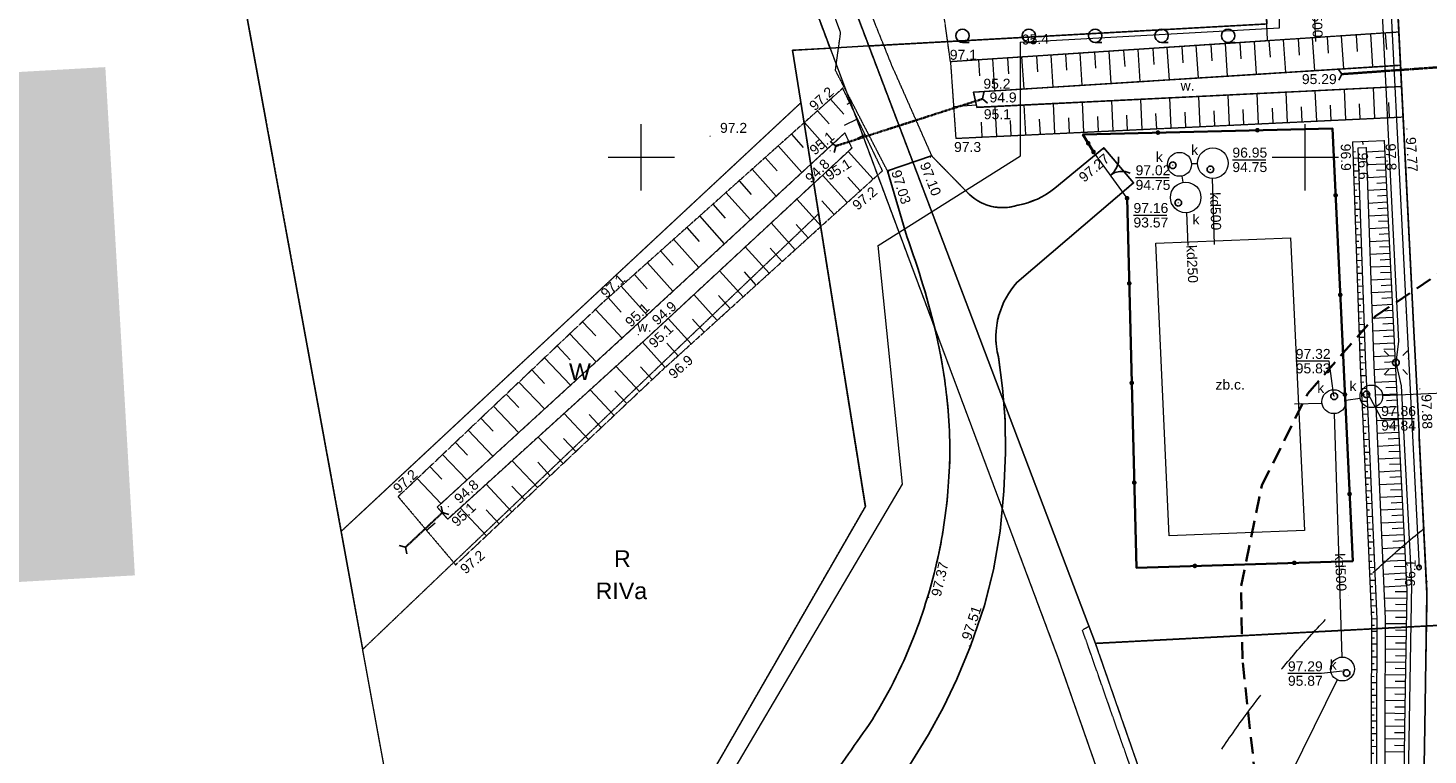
# Model space of a CAD drawing. Extents: x 7422214 to 7520672, y 5676479 to 5816239.
# Tile 7 of 42: x 7463757 to 7474299, y 5781349 to 5786820. Entities that reach past the tile are written whole.
import ezdxf
from ezdxf.enums import TextEntityAlignment as Align

# ---------------------------------------------------------------- set-up
doc = ezdxf.new("R2010")
doc.units = 0
for name, pattern in [('BORDER', [1.75, 0.5, -0.25, 0.5, -0.25, 0, -0.25]), ('HIDDEN', [0.375, 0.25, -0.125]), ('PRZER1-1', [1, 0.5, -0.5]), ('PRZER2-1', [1.5, 1, -0.5]), ('PRZER2_5-1', [1.75, 1.25, -0.5]), ('PRZER3-1', [2, 1.5, -0.5])]:
    doc.linetypes.add(name, pattern=pattern)
doc.layers.get('0').update_dxf_attribs({"linetype": 'CONTINUOUS'})
doc.layers.add('!!mapa dcp', color=254, linetype='CONTINUOUS', lineweight=25)
doc.layers.add('- AGP-1_WYMIARY', color=230, linetype='CONTINUOUS', lineweight=9)
doc.layers.add('a_zieleń', color=7, linetype='CONTINUOUS', true_color=0xb7d7ad)
doc.styles.add('Arial', font='arial.ttf')

# ---------------------------------------------------------------- blocks, each defined once
blk = doc.blocks.new('GSPWPS1')
blk.add_hatch(color=0).paths.add_polyline_path([(-0.045, 0), (-0.043467, -0.011647), (-0.038971, -0.0225), (-0.03182, -0.03182), (-0.0225, -0.038971), (-0.011647, -0.043467), (0, -0.045), (0.011647, -0.043467), (0.0225, -0.038971), (0.03182, -0.03182), (0.038971, -0.0225), (0.043467, -0.011647), (0.045, 0), (0.043467, 0.011647), (0.038971, 0.0225), (0.03182, 0.03182), (0.0225, 0.038971), (0.011647, 0.043467), (0, 0.045), (-0.011647, 0.043467), (-0.0225, 0.038971), (-0.03182, 0.03182), (-0.038971, 0.0225), (-0.043467, 0.011647)])
blk = doc.blocks.new('GSPWPN1')
blk.add_hatch(color=0).paths.add_polyline_path([(-0.045, 0), (-0.043467, -0.011647), (-0.038971, -0.0225), (-0.03182, -0.03182), (-0.0225, -0.038971), (-0.011647, -0.043467), (0, -0.045), (0.011647, -0.043467), (0.0225, -0.038971), (0.03182, -0.03182), (0.038971, -0.0225), (0.043467, -0.011647), (0.045, 0), (0.043467, 0.011647), (0.038971, 0.0225), (0.03182, 0.03182), (0.0225, 0.038971), (0.011647, 0.043467), (0, 0.045), (-0.011647, 0.043467), (-0.0225, 0.038971), (-0.03182, 0.03182), (-0.038971, 0.0225), (-0.043467, 0.011647)])
blk = doc.blocks.new('GUPKSH1')
blk.add_hatch(color=0).paths.add_polyline_path([(-0.045, 0), (-0.043467, -0.011647), (-0.038971, -0.0225), (-0.03182, -0.03182), (-0.0225, -0.038971), (-0.011647, -0.043467), (0, -0.045), (0.011647, -0.043467), (0.0225, -0.038971), (0.03182, -0.03182), (0.038971, -0.0225), (0.043467, -0.011647), (0.045, 0), (0.043467, 0.011647), (0.038971, 0.0225), (0.03182, 0.03182), (0.0225, 0.038971), (0.011647, 0.043467), (0, 0.045), (-0.011647, 0.043467), (-0.0225, 0.038971), (-0.03182, 0.03182), (-0.038971, 0.0225), (-0.043467, 0.011647)])
blk = doc.blocks.new('GUPESH1')
blk.add_hatch(color=0).paths.add_polyline_path([(-0.045, 0), (-0.043467, -0.011647), (-0.038971, -0.0225), (-0.03182, -0.03182), (-0.0225, -0.038971), (-0.011647, -0.043467), (0, -0.045), (0.011647, -0.043467), (0.0225, -0.038971), (0.03182, -0.03182), (0.038971, -0.0225), (0.043467, -0.011647), (0.045, 0), (0.043467, 0.011647), (0.038971, 0.0225), (0.03182, 0.03182), (0.0225, 0.038971), (0.011647, 0.043467), (0, 0.045), (-0.011647, 0.043467), (-0.0225, 0.038971), (-0.03182, 0.03182), (-0.038971, 0.0225), (-0.043467, 0.011647)])
blk = doc.blocks.new('GUPKWZ1_1')
at = {"color": 0}
blk.add_lwpolyline([(0, 0.25), (0.064705, 0.241481), (0.125, 0.216506), (0.176777, 0.176777), (0.216506, 0.125), (0.241481, 0.064705), (0.25, 0), (0.241481, -0.064705), (0.216506, -0.125), (0.176777, -0.176777), (0.125, -0.216506), (0.064705, -0.241481), (0, -0.25), (-0.064705, -0.241481), (-0.125, -0.216506), (-0.176777, -0.176777), (-0.216506, -0.125), (-0.241481, -0.064705), (-0.25, 0), (-0.241481, 0.064705), (-0.216506, 0.125), (-0.176777, 0.176777), (-0.125, 0.216506), (-0.064705, 0.241481)], close=True, dxfattribs=at)
blk = doc.blocks.new('GUPISL1_9')
at = {"color": 0}
for points in [[(-0.883883, 0.883883), (-0.53033, 0.53033)], [(0.883883, 0.883883), (0.53033, 0.53033)], [(-0.883883, -0.883883), (-0.53033, -0.53033)], [(0.883883, -0.883883), (0.53033, -0.53033)]]:
    blk.add_lwpolyline(points, dxfattribs=at)
blk.add_lwpolyline([(0, 0.25), (0.085505, 0.234922), (0.160697, 0.19151), (0.216507, 0.125), (0.241482, 0.064705), (0.25, 0), (0.241482, -0.064705), (0.216507, -0.125), (0.170042, -0.183262), (0.10847, -0.225242), (0.03726, -0.247207), (-0.03726, -0.247207), (-0.10847, -0.225242), (-0.170042, -0.183262), (-0.216507, -0.125), (-0.243732, -0.05563), (-0.2493, 0.018682), (-0.232718, 0.091335), (-0.195458, 0.155872), (-0.14083, 0.20656), (-0.07369, 0.238893)], close=True, dxfattribs=at)
blk = doc.blocks.new('PUNKT')
at = {"color": 0, "lineweight": 15}
blk.add_lwpolyline([(0.0025, 0.000884), (0.0025, -0.000884), (0.000884, -0.0025), (-0.000884, -0.0025), (-0.0025, -0.000884), (-0.0025, 0.000884), (-0.000884, 0.0025), (0.000884, 0.0025)], close=True, dxfattribs=at)
blk = doc.blocks.new('GSLKBA1')
at = {"color": 0}
blk.add_lwpolyline([(0, 0.175), (0.045293, 0.169037), (0.0875, 0.151554), (0.123744, 0.123744), (0.151554, 0.0875), (0.169037, 0.045293), (0.175, 0), (0.169037, -0.045293), (0.151554, -0.0875), (0.123744, -0.123744), (0.0875, -0.151554), (0.045293, -0.169037), (0, -0.175), (-0.045293, -0.169037), (-0.0875, -0.151554), (-0.123744, -0.123744), (-0.151554, -0.0875), (-0.169037, -0.045293), (-0.175, 0), (-0.169037, 0.045293), (-0.151554, 0.0875), (-0.123744, 0.123744), (-0.0875, 0.151554), (-0.045293, 0.169037)], close=True, dxfattribs=at)
blk = doc.blocks.new('GSLKBR1')
at = {"color": 0}
for points in [[(1.299038, 0.75), (1.06066, 0.43934), (0.75, 0.200962), (0.388229, 0.051111), (0, 0)], [(0, 0), (0.388229, -0.051111), (0.75, -0.200962), (1.06066, -0.43934), (1.299038, -0.75)]]:
    blk.add_lwpolyline(points, dxfattribs=at)
blk = doc.blocks.new('KOLO')
blk.add_hatch(color=0).paths.add_polyline_path([(-0.175, 0), (-0.169037, -0.045293), (-0.151554, -0.0875), (-0.123744, -0.123744), (-0.0875, -0.151554), (-0.045293, -0.169037), (0, -0.175), (0.045293, -0.169037), (0.0875, -0.151554), (0.123744, -0.123744), (0.151554, -0.0875), (0.169037, -0.045293), (0.175, 0), (0.169037, 0.045293), (0.151554, 0.0875), (0.123744, 0.123744), (0.0875, 0.151554), (0.045293, 0.169037), (0, 0.175), (-0.045293, 0.169037), (-0.0875, 0.151554), (-0.123744, 0.123744), (-0.151554, 0.0875), (-0.169037, 0.045293)])
blk = doc.blocks.new('GSLKOG1')
blk.add_hatch(color=0).paths.add_polyline_path([(-0.175, 0), (-0.169037, -0.045293), (-0.151554, -0.0875), (-0.123744, -0.123744), (-0.0875, -0.151554), (-0.045293, -0.169037), (0, -0.175), (0.045293, -0.169037), (0.0875, -0.151554), (0.123744, -0.123744), (0.151554, -0.0875), (0.169037, -0.045293), (0.175, 0), (0.169037, 0.045293), (0.151554, 0.0875), (0.123744, 0.123744), (0.0875, 0.151554), (0.045293, 0.169037), (0, 0.175), (-0.045293, 0.169037), (-0.0875, 0.151554), (-0.123744, 0.123744), (-0.151554, 0.0875), (-0.169037, 0.045293)])
blk = doc.blocks.new('GSLIPS1')
at = {"color": 0}
blk.add_lwpolyline([(-0.263554, -0.424899), (0, 0), (-0.263389, 0.425001)], dxfattribs=at)
blk = doc.blocks.new('GSLIPS2')
at = {"color": 0}
blk.add_lwpolyline([(0.263554, 0.424899), (0, 0), (0.263389, -0.425001)], dxfattribs=at)
blk = doc.blocks.new('GSSLZK1')
at = {"color": 0}
blk.add_lwpolyline([(0, 0.5), (0.154508, 0.475528), (0.293893, 0.404508), (0.404508, 0.293893), (0.475528, 0.154508), (0.5, 0), (0.475528, -0.154508), (0.404508, -0.293893), (0.293893, -0.404508), (0.154508, -0.475528), (0, -0.5), (-0.154508, -0.475528), (-0.293893, -0.404508), (-0.404508, -0.293893), (-0.475528, -0.154508), (-0.5, 0), (-0.475528, 0.154508), (-0.404508, 0.293893), (-0.293893, 0.404508), (-0.154508, 0.475528)], close=True, dxfattribs=at)
blk.add_lwpolyline([(0, -0.5), (0.5, -0.5)], dxfattribs=at)
blk = doc.blocks.new('mapa dcp')
at = {"layer": '!!mapa dcp', "color": 252, "linetype": 'PRZER3-1', "lineweight": 18}
for points in [[(-8970, 14020), (-8588, 11934), (-7324, 5033), (-3862, 8259), (-3925, 8654), (-3643, 8670), (-5033, 12386), (-5644, 14020)], [(-5644, 14020), (-5033, 12386), (-3643, 8670), (-3585, 8516), (-3322, 7811), (-1925, 4077), (-909, 1172), (411, -2620), (789, -3888), (2230, -8794)], [(2541, -8794), (2241, -7772), (1072, -3790), (721, -2601), (38, -639), (-645, 1324), (-1643, 4190), (-3351, 8686), (-4700, 12240), (-5376, 14020)], [(376, 14020), (403, 13491), (454, 12484), (489, 11795), (491, 11753), (495, 11655), (545, 10698), (601, 9596), (646, 8684), (701, 7588), (753, 6543), (787, 5884), (792, 5785), (794, 5736), (852, 4563), (835, 3563), (821, 2694)], [(1974, 14020), (2046, 12578), (2237, 8729), (2272, 8030), (2452, 4405), (-1643, 4190), (-3351, 8686), (-354, 8852), (-519, 12449), (-591, 14020)], [(-3163, 8504), (-3309, 8868), (-4808, 12998)], [(-3602, 8503), (-3563, 8786), (-5072, 12899)], [(-3210, 7745), (-3602, 8503)], [(-3163, 8504), (-2878, 7859)], [(-1692, 4318), (-1742, 4290)], [(-1002, 2182), (-1742, 4290)]]:
    blk.add_lwpolyline(points, dxfattribs=at)
at = {"layer": '!!mapa dcp', "color": 252, "linetype": 'Continuous', "lineweight": 18}
for points in [[(-5644, 14020), (-3643, 8670), (-3925, 8654), (-3377, 5220), (-6398, -23), (-8970, 14020)], [(-6391, -203), (-6291, 62), (-5791, 330), (-4448, 3100), (-3097, 5387), (-3280, 7184), (-2208, 7859), (-2208, 8715), (-259, 8823), (-283, 11087), (-436, 14020)], [(-5644, 14020), (-3643, 8670), (-3351, 8686), (-5376, 14020)], [(-5376, 14020), (-3351, 8686), (-354, 8852), (-591, 14020)], [(-591, 14020), (-354, 8852), (-3351, 8686), (-1643, 4190), (2452, 4405), (1974, 14020)], [(258, 14020), (265, 13892), (361, 11977), (448, 10210), (425, 10092), (465, 9930), (637, 6462), (618, 6303), (657, 6127), (736, 4637), (694, 2133), (578, 1624), (243, 1215), (-111, 899), (-610, 275), (-1034, 5), (-1570, -119)], [(440, 11753), (792, 4762)], [(15, 8720), (1, 9062)], [(100, 8754), (108, 8631)], [(225, 8514), (209, 8761)], [(319, 8768), (327, 8645)], [(444, 8528), (428, 8776)], [(537, 8783), (546, 8659)], [(2541, -8794), (2241, -7772), (1072, -3790), (721, -2601), (38, -639), (-645, 1324), (-1643, 4190), (-3351, 8686), (-3643, 8670), (-1925, 4077), (-909, 1172), (411, -2620), (789, -3888), (2230, -8794)], [(-1525, 8404), (-1541, 8646)], [(-1432, 8653), (-1424, 8532)], [(-1307, 8418), (-1323, 8660)], [(-1213, 8667), (-1205, 8546)], [(-1088, 8432), (-1104, 8675)], [(-994, 8682), (-986, 8560)], [(-869, 8445), (-885, 8689)], [(-775, 8696), (-767, 8574)], [(-650, 8459), (-666, 8704)], [(-557, 8711), (-549, 8588)], [(-431, 8473), (-447, 8718)], [(-338, 8725), (-330, 8602)], [(-212, 8486), (-228, 8732)], [(-119, 8740), (-111, 8616)], [(7, 8500), (-10, 8747)], [(-2526, 8581), (-2518, 8462)], [(-2401, 8349), (-2417, 8588)], [(-2307, 8595), (-2299, 8476)], [(-2182, 8363), (-2198, 8603)], [(-2088, 8610), (-2080, 8490)], [(-1963, 8377), (-1979, 8617)], [(-1870, 8624), (-1862, 8504)], [(-1744, 8390), (-1760, 8631)], [(-1651, 8639), (-1643, 8518)], [(-197, 8111), (-208, 8338)], [(22, 8121), (11, 8348)], [(241, 8132), (230, 8359)], [(460, 8142), (449, 8370)], [(-3538, 8173), (-3639, 8286)], [(-3494, 8257), (-3517, 8246)], [(-2713, 8230), (-2541, 8242)], [(-2388, 8006), (-2399, 8231)], [(-2169, 8016), (-2180, 8242)], [(-1950, 8027), (-1961, 8252)], [(-1731, 8037), (-1742, 8263)], [(-1512, 8048), (-1522, 8274)], [(-1293, 8058), (-1303, 8284)], [(-1074, 8069), (-1084, 8295)], [(-855, 8079), (-865, 8306)], [(-636, 8090), (-646, 8316)], [(-416, 8100), (-427, 8327)], [(-88, 8116), (-93, 8229)], [(131, 8126), (126, 8240)], [(350, 8137), (345, 8251)], [(569, 8147), (564, 8261)], [(-3737, 8198), (-3650, 8100)], [(-3535, 8091), (-3436, 8138)], [(-2278, 8011), (-2284, 8124)], [(-2059, 8022), (-2065, 8134)], [(-1840, 8032), (-1846, 8145)], [(-1621, 8042), (-1627, 8155)], [(-1402, 8053), (-1408, 8166)], [(-1183, 8063), (-1189, 8177)], [(-964, 8074), (-969, 8187)], [(-745, 8084), (-750, 8198)], [(-526, 8095), (-531, 8208)], [(-307, 8105), (-312, 8219)], [(-3532, 8031), (-5150, 6541), (-6600, 5216), (-6522, 5125), (-5040, 6470), (-3479, 7917)], [(-3934, 8022), (-3846, 7923)], [(-3660, 7913), (-3836, 8110)], [(-3379, 8019), (-3439, 7990)], [(-2497, 8001), (-2503, 8113)], [(-3854, 7734), (-4033, 7934)], [(367, 7967), (368, 7944)], [(-4131, 7847), (-4041, 7746)], [(-3318, 7684), (-3506, 7892)], [(-1406, 7540), (-1659, 7888)], [(295, 7890), (315, 7891)], [(297, 7842), (337, 7843)], [(395, 7890), (534, 7897)], [(536, 7848), (466, 7845)], [(-4049, 7555), (-4230, 7759)], [(-3514, 7507), (-3700, 7713)], [(-3416, 7595), (-3509, 7699)], [(-994, 7706), (-986, 7660)], [(-875, 7800), (-921, 7799)], [(299, 7794), (319, 7795)], [(300, 7746), (340, 7747)], [(302, 7698), (322, 7698)], [(398, 7793), (539, 7800)], [(402, 7697), (543, 7704)], [(541, 7752), (471, 7749)], [(-4328, 7671), (-4237, 7568)], [(-748, 7193), (-764, 7690)], [(304, 7649), (343, 7651)], [(305, 7601), (325, 7602)], [(405, 7601), (548, 7608)], [(546, 7656), (475, 7652)], [(-4525, 7495), (-4433, 7391)], [(-4243, 7377), (-4427, 7583)], [(-3709, 7330), (-3893, 7533)], [(-3611, 7418), (-3704, 7521)], [(307, 7553), (347, 7555)], [(309, 7505), (329, 7506)], [(408, 7504), (553, 7512)], [(551, 7560), (479, 7556)], [(-4437, 7198), (-4624, 7407)], [(-960, 7432), (-948, 7184)], [(310, 7457), (350, 7458)], [(312, 7409), (332, 7409)], [(412, 7408), (558, 7415)], [(555, 7464), (483, 7460)], [(-4722, 7319), (-4628, 7214)], [(-3905, 7152), (-4087, 7354)], [(-3807, 7241), (-3899, 7342)], [(314, 7361), (353, 7362)], [(315, 7312), (335, 7313)], [(415, 7312), (563, 7319)], [(560, 7367), (487, 7364)], [(-4631, 7019), (-4821, 7231)], [(-4101, 6975), (-4281, 7174)], [(317, 7264), (357, 7266)], [(319, 7216), (339, 7217)], [(320, 7168), (360, 7169)], [(418, 7215), (568, 7223)], [(565, 7271), (491, 7267)], [(570, 7175), (495, 7171)], [(-4919, 7143), (-4824, 7036)], [(-4003, 7064), (-4093, 7164)], [(322, 7120), (342, 7121)], [(324, 7072), (363, 7073)], [(422, 7119), (572, 7127)], [(575, 7079), (499, 7075)], [(-5116, 6967), (-5019, 6859)], [(-4826, 6840), (-5018, 7055)], [(-4297, 6798), (-4474, 6994)], [(-4199, 6887), (-4288, 6985)], [(325, 7024), (345, 7024)], [(327, 6975), (367, 6977)], [(425, 7023), (577, 7030)], [(580, 6982), (503, 6979)], [(-5020, 6661), (-5215, 6879)], [(329, 6927), (348, 6928)], [(330, 6879), (370, 6880)], [(429, 6927), (582, 6934)], [(584, 6886), (507, 6882)], [(-5313, 6792), (-5215, 6682)], [(-4492, 6621), (-4668, 6815)], [(-4395, 6710), (-4483, 6807)], [(332, 6831), (352, 6832)], [(334, 6783), (373, 6784)], [(432, 6830), (587, 6838)], [(589, 6790), (511, 6786)], [(-5208, 6488), (-5410, 6702)], [(335, 6735), (355, 6735)], [(337, 6686), (377, 6688)], [(435, 6734), (592, 6742)], [(439, 6638), (596, 6646)], [(594, 6694), (515, 6690)], [(-5506, 6611), (-5406, 6505)], [(-4688, 6444), (-4862, 6635)], [(-4590, 6532), (-4678, 6629)], [(339, 6638), (358, 6639)], [(340, 6590), (380, 6592)], [(342, 6542), (362, 6543)], [(442, 6541), (601, 6549)], [(599, 6597), (520, 6593)], [(-5403, 6310), (-5602, 6520)], [(-4884, 6267), (-5055, 6456)], [(-4786, 6355), (-4872, 6450)], [(344, 6494), (383, 6495)], [(345, 6446), (365, 6446)], [(445, 6445), (606, 6453)], [(604, 6501), (524, 6497)], [(-5598, 6132), (-5794, 6339)], [(-5698, 6430), (-5599, 6325)], [(347, 6398), (387, 6399)], [(348, 6349), (368, 6350)], [(449, 6349), (611, 6357)], [(608, 6405), (528, 6401)], [(-5889, 6248), (-5792, 6145)], [(-5077, 6086), (-5255, 6275)], [(-4981, 6177), (-5069, 6270)], [(350, 6301), (390, 6303)], [(352, 6253), (372, 6254)], [(452, 6252), (616, 6261)], [(613, 6309), (532, 6305)], [(-5793, 5954), (-5985, 6157)], [(354, 6205), (394, 6207)], [(357, 6157), (377, 6158)], [(457, 6156), (620, 6164)], [(618, 6212), (536, 6208)], [(623, 6116), (541, 6112)], [(-6081, 6066), (-5986, 5966)], [(-5269, 5905), (-5450, 6098)], [(-5173, 5996), (-5263, 6091)], [(349, 6033), (241, 6018)], [(359, 6109), (399, 6111)], [(361, 6061), (381, 6062)], [(364, 6013), (404, 6014)], [(462, 6060), (625, 6068)], [(1726, 6105), (518, 6052)], [(628, 6020), (546, 6016)], [(-5988, 5776), (-6177, 5975)], [(-5461, 5724), (-5646, 5920)], [(-5365, 5815), (-5457, 5912)], [(62, 5996), (-145, 5991)], [(152, 5918), (212, 4087)], [(366, 5964), (386, 5965)], [(368, 5916), (408, 5918)], [(466, 5964), (630, 5972)], [(633, 5924), (551, 5920)], [(-6273, 5884), (-6179, 5786)], [(371, 5868), (391, 5869)], [(373, 5820), (413, 5822)], [(471, 5867), (635, 5876)], [(637, 5828), (555, 5823)], [(-6464, 5703), (-6372, 5606)], [(-6182, 5598), (-6368, 5794)], [(-5653, 5543), (-5841, 5743)], [(-5557, 5633), (-5650, 5732)], [(375, 5772), (395, 5773)], [(377, 5724), (417, 5726)], [(475, 5771), (640, 5779)], [(642, 5731), (560, 5727)], [(-6377, 5420), (-6560, 5612)], [(379, 5676), (399, 5677)], [(381, 5628), (421, 5629)], [(479, 5675), (645, 5683)], [(647, 5635), (564, 5631)], [(-6656, 5521), (-6565, 5426)], [(-5845, 5362), (-6037, 5565)], [(-5749, 5452), (-5844, 5553)], [(383, 5579), (403, 5580)], [(385, 5531), (425, 5533)], [(387, 5483), (407, 5484)], [(483, 5579), (650, 5587)], [(488, 5482), (654, 5491)], [(652, 5539), (569, 5535)], [(-6572, 5241), (-6752, 5430)], [(-6038, 5181), (-6233, 5388)], [(390, 5435), (430, 5437)], [(392, 5387), (412, 5388)], [(492, 5386), (659, 5394)], [(657, 5443), (573, 5438)], [(-5942, 5271), (-6038, 5374)], [(394, 5339), (434, 5340)], [(396, 5291), (416, 5291)], [(496, 5290), (664, 5298)], [(662, 5346), (578, 5342)], [(-6230, 5000), (-6428, 5210)], [(-6134, 5090), (-6232, 5195)], [(398, 5242), (438, 5244)], [(400, 5194), (420, 5195)], [(500, 5194), (669, 5202)], [(667, 5250), (582, 5246)], [(-6682, 5042), (-6615, 5098)], [(402, 5146), (442, 5148)], [(404, 5098), (424, 5099)], [(504, 5097), (674, 5106)], [(671, 5154), (587, 5150)], [(406, 5050), (446, 5052)], [(408, 5002), (428, 5003)], [(411, 4954), (451, 4955)], [(509, 5001), (679, 5010)], [(676, 5058), (591, 5053)], [(681, 4961), (596, 4957)], [(413, 4906), (433, 4906)], [(415, 4857), (455, 4859)], [(513, 4905), (683, 4913)], [(686, 4865), (600, 4861)], [(417, 4809), (437, 4810)], [(419, 4761), (459, 4763)], [(517, 4808), (688, 4817)], [(691, 4769), (605, 4765)], [(421, 4713), (441, 4714)], [(423, 4665), (463, 4667)], [(521, 4712), (693, 4721)], [(696, 4673), (609, 4668)], [(425, 4617), (445, 4618)], [(427, 4569), (467, 4570)], [(525, 4616), (698, 4625)], [(700, 4577), (613, 4578)], [(429, 4520), (449, 4521)], [(432, 4472), (471, 4474)], [(699, 4528), (529, 4531)], [(697, 4432), (533, 4435)], [(698, 4480), (615, 4482)], [(434, 4424), (454, 4425)], [(436, 4376), (476, 4378)], [(436, 4328), (456, 4328)], [(696, 4336), (536, 4338)], [(697, 4384), (616, 4385)], [(435, 4232), (456, 4232)], [(476, 4280), (436, 4280)], [(694, 4239), (536, 4242)], [(695, 4287), (615, 4289)], [(475, 4183), (435, 4183)], [(435, 4135), (455, 4135)], [(693, 4143), (535, 4146)], [(693, 4191), (614, 4192)], [(475, 4087), (435, 4087)], [(435, 4039), (455, 4039)], [(691, 4047), (535, 4049)], [(692, 4095), (614, 4096)], [(176, 3916), (-695, 2150)], [(475, 3991), (435, 3991)], [(435, 3943), (455, 3942)], [(689, 3950), (535, 3953)], [(689, 3902), (612, 3903)], [(690, 3998), (613, 4000)], [(475, 3894), (434, 3894)], [(434, 3846), (454, 3846)], [(475, 3798), (434, 3798)], [(688, 3854), (535, 3856)], [(687, 3806), (611, 3807)], [(434, 3750), (454, 3750)], [(474, 3701), (434, 3702)], [(686, 3758), (534, 3760)], [(685, 3709), (610, 3711)], [(434, 3653), (454, 3653)], [(474, 3605), (434, 3605)], [(685, 3661), (534, 3664)], [(684, 3613), (609, 3614)], [(433, 3557), (454, 3557)], [(474, 3509), (433, 3509)], [(683, 3565), (534, 3567)], [(682, 3517), (608, 3518)], [(433, 3461), (453, 3461)], [(474, 3412), (433, 3413)], [(680, 3372), (533, 3374)], [(682, 3469), (534, 3471)], [(681, 3420), (607, 3421)], [(433, 3364), (453, 3364)]]:
    blk.add_lwpolyline(points, dxfattribs=at)
at = {"layer": '!!mapa dcp', "color": 252, "linetype": 'Continuous', "lineweight": 25}
blk.add_lwpolyline([(376, 14020), (403, 13491), (454, 12484), (489, 11795), (491, 11753), (495, 11655), (545, 10698), (601, 9596), (646, 8684), (701, 7588), (753, 6543), (787, 5884), (792, 5785), (794, 5736), (852, 4563), (835, 3563), (821, 2694)], dxfattribs=at)
for points in [[(-3041, 3277), (-2902, 3504), (-2789, 3709), (-2688, 3920), (-2586, 4168), (-2480, 4476), (-2412, 4744), (-2362, 5034), (-2334, 5335), (-2321, 5624), (-2325, 5872), (-2343, 6111), (-2375, 6346, -0.134262), (-2371, 6660, -0.114737), (-2236, 6906), (-1357, 7655), (-1582, 7920), (-1950, 7616, -0.127095), (-2230, 7488, -0.294424), (-2611, 7586), (-2878, 7859), (-3210, 7745)], [(-3210, 7745), (-3065, 7251, -0.031476), (-2841, 6505, -0.03079), (-2761, 6016, -0.046864), (-2750, 5407, -0.039105), (-2832, 4831, -0.039531), (-3014, 4235, -0.050646), (-3349, 3579, 0.001946), (-3703, 3073, 0.03638), (-3982, 2563, 0.019055), (-4193, 2021, 0.044427), (-4331, 1380, 0.007669), (-4368, 915, -0.035839), (-4381, 351, -0.090257), (-4522, -43, -0.091573), (-4799, -368, -0.11179), (-5247, -596), (-5494, -633), (-6056, -673)]]:
    blk.add_lwpolyline(points, format="xyb", dxfattribs=at)
at = {"layer": '!!mapa dcp', "color": 252, "linetype": 'PRZER3-1', "lineweight": 18}
for points in [[(-3041, 3277), (-2902, 3504), (-2789, 3709), (-2688, 3920), (-2586, 4168), (-2480, 4476), (-2412, 4744), (-2362, 5034), (-2334, 5335), (-2321, 5624), (-2325, 5872), (-2343, 6111), (-2375, 6346, -0.134262), (-2371, 6660, -0.114737), (-2236, 6906), (-1357, 7655), (-1582, 7920), (-1950, 7616, -0.127095), (-2230, 7488, -0.294424), (-2611, 7586), (-2878, 7859), (-3210, 7745)], [(-3210, 7745), (-3065, 7251, -0.031476), (-2841, 6505, -0.03079), (-2761, 6016, -0.046864), (-2750, 5407, -0.039105), (-2832, 4831, -0.039531), (-3014, 4235, -0.050646), (-3349, 3579, 0.001946), (-3703, 3073, 0.03638), (-3982, 2563, 0.019055), (-4193, 2021, 0.044427), (-4331, 1380, 0.007669), (-4368, 915, -0.035839), (-4381, 351, -0.090257), (-4522, -43, -0.091573), (-4799, -368, -0.11179), (-5247, -596), (-5494, -633), (-6056, -673)]]:
    blk.add_lwpolyline(points, format="xyb", dxfattribs=at)
at = {"layer": '!!mapa dcp', "color": 252, "linetype": 'PRZER2-1', "lineweight": 18}
blk.add_lwpolyline([(-592, 14020), (-351, 8724), (-2736, 8567), (-3441, 13607), (-3392, 14020)], dxfattribs=at)
at = {"layer": '!!mapa dcp', "color": 252, "linetype": 'PRZER3-1', "lineweight": 18}
for points in [[(-4700, 12240), (-3351, 8686), (-354, 8852), (-519, 12449)], [(-4700, 12240), (-3351, 8686), (-354, 8852), (-519, 12449)], [(-7324, 5033), (-3862, 8259), (-3925, 8654), (-3643, 8670), (-5033, 12386), (-8588, 11934)], [(-6398, -23), (-3377, 5220), (-3729, 7423), (-3862, 8259), (-3925, 8654), (-3643, 8670), (-3585, 8516), (-3322, 7811), (-1925, 4077), (-909, 1172), (-1702, 258)], [(-7162, 4145), (-3729, 7423), (-3862, 8259), (-7324, 5033)], [(-7162, 4145), (-3729, 7423), (-3377, 5220), (-6398, -23)], [(-7162, 4145), (-3729, 7423), (-3377, 5220), (-6398, -23)], [(-1643, 4190), (2452, 4405), (2642, 2978), (4150, 1483), (6065, 791), (6703, 791), (6704, 770), (4288, 623), (3208, 1558), (-645, 1324)]]:
    blk.add_lwpolyline(points, close=True, dxfattribs=at)
at = {"layer": '!!mapa dcp', "color": 252, "linetype": 'PRZER2_5-1', "lineweight": 18}
for points in [[(641, 8790), (-2736, 8567), (-2696, 7991), (673, 8152), (661, 8380), (-2537, 8224), (-2563, 8339), (653, 8541)], [(-3547, 8368), (-5363, 6747), (-6895, 5294), (-6462, 4781), (-4910, 6243), (-3248, 7747)], [(-3532, 8031), (-3479, 7917), (-5040, 6470), (-6522, 5125), (-6600, 5216), (-5150, 6541)]]:
    blk.add_lwpolyline(points, close=True, dxfattribs=at)
at = {"layer": '!!mapa dcp', "color": 252, "linetype": 'Continuous', "lineweight": 18}
for points in [[(-6398, -23), (-3377, 5220), (-3925, 8654), (-3643, 8670), (-1925, 4077), (-909, 1172), (-1702, 258)], [(653, 8541), (-2563, 8339), (-2537, 8224), (661, 8380)], [(293, 7964), (530, 7974), (626, 6055), (700, 4587), (683, 3555), (672, 2742), (431, 2742), (436, 4372), (371, 5862), (351, 6278)], [(334, 7920), (394, 7922), (451, 6282), (471, 5866), (536, 4374), (532, 2750), (472, 2750), (476, 4372), (411, 5864), (391, 6280)], [(-1190, 7201), (-175, 7243), (-69, 5040), (-1090, 5000)], [(-1643, 4190), (2452, 4405), (2642, 2978), (4150, 1483), (6065, 791), (6703, 791), (6704, 770), (4288, 623), (3208, 1558), (-645, 1324)]]:
    blk.add_lwpolyline(points, close=True, dxfattribs=at)
at = {"layer": '!!mapa dcp', "color": 252, "linetype": 'PRZER1-1', "lineweight": 35}
for points in [[(212, 8474), (1787, 8586)], [(-2496, 8287), (-3599, 7933)], [(-6840, 4913), (-6562, 5174)]]:
    blk.add_lwpolyline(points, dxfattribs=at)
at = {"layer": '!!mapa dcp', "color": 252, "linetype": 'HIDDEN', "lineweight": 35, "ltscale": 500}
blk.add_lwpolyline([(2116, -742), (532, 769), (171, 1184), (-197, 1864), (-379, 2615), (-538, 4073), (-548, 4622), (-391, 5379), (-46, 6071), (464, 6652), (1106, 7083)], dxfattribs=at)
at = {"layer": '!!mapa dcp', "color": 252, "linetype": 'Continuous', "lineweight": 18, "flags": 128}
for points in [[(-5064, 7597), (-5064, 8097)], [(-64, 7597), (-64, 8097)], [(-4814, 7847), (-5314, 7847)], [(186, 7847), (-314, 7847)]]:
    blk.add_lwpolyline(points, dxfattribs=at)
at = {"layer": '!!mapa dcp', "color": 252, "linetype": 'Continuous', "lineweight": 35}
blk.add_lwpolyline([(-1659, 7888), (-1739, 8020), (140, 8066), (293, 4810), (-1336, 4759), (-1406, 7540)], dxfattribs=at)
at = {"layer": '!!mapa dcp', "color": 252, "linetype": 'Continuous', "lineweight": 18}
for points in [[(-760, 7689, -1), (-760, 7919, -1)], [(-1011, 7705, -1), (-1011, 7885, -1)], [(-965, 7431, -1), (-965, 7661, -1)], [(433, 5964, -1), (433, 6134, -1)], [(151, 5919, -1), (151, 6099, -1)], [(215, 3907, -1), (215, 4087, -1)]]:
    blk.add_lwpolyline(points, format="xyb", close=True, dxfattribs=at)
at = {"layer": '!!mapa dcp', "color": 252, "linetype": 'Continuous', "lineweight": 13, "flags": 128}
for points in [[(-613, 7829), (-361, 7829)], [(-1342, 7695), (-1090, 7695)], [(-1358, 7412), (-1106, 7412)], [(150, 6053), (116, 6314), (-136, 6314)], [(407, 6070), (507, 5883), (759, 5883)], [(216, 3982), (57, 3963), (-195, 3963)]]:
    blk.add_lwpolyline(points, dxfattribs=at)
at = {"layer": '!!mapa dcp', "color": 252, "linetype": 'Continuous', "lineweight": 18, "xscale": 100, "yscale": 100, "zscale": 100}
for name, p in [('GSSLZK1', (-2646, 8763)), ('GSSLZK1', (-2146, 8763)), ('GSSLZK1', (-1646, 8763)), ('GSSLZK1', (-1146, 8763)), ('GSSLZK1', (-646, 8763)), ('GUPISL1_9', (618, 6303))]:
    blk.add_blockref(name, p, dxfattribs=at)
at = {"layer": '!!mapa dcp', "color": 252, "linetype": 'Continuous', "lineweight": 18}
for name, p, xscale, yscale, zscale, rotation in [('PUNKT', (589, 8781), 99.99999999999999, 99.99999999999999, 99.99999999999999, 272.8806515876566), ('PUNKT', (589, 8781), 99.99999999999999, 99.99999999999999, 99.99999999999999, 272.8806515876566), ('PUNKT', (607, 8432), 99.99999999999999, 99.99999999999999, 99.99999999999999, 272.8806515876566), ('PUNKT', (607, 8432), 99.99999999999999, 99.99999999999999, 99.99999999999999, 272.8806515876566), ('PUNKT', (625, 8082), 99.99999999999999, 99.99999999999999, 99.99999999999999, 272.8806515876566), ('PUNKT', (625, 8082), 99.99999999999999, 99.99999999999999, 99.99999999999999, 272.8806515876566), ('GSLKBR1', (-1532, 7714), 100, 100, 100, 35.9605171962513), ('PUNKT', (642, 7733), 99.99999999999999, 99.99999999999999, 99.99999999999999, 272.8806515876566), ('PUNKT', (642, 7733), 99.99999999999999, 99.99999999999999, 99.99999999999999, 272.8806515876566), ('PUNKT', (660, 7383), 99.99999999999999, 99.99999999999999, 99.99999999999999, 272.8806515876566), ('PUNKT', (660, 7383), 99.99999999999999, 99.99999999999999, 99.99999999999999, 272.8806515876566), ('PUNKT', (677, 7034), 99.99999999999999, 99.99999999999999, 99.99999999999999, 272.8806515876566), ('PUNKT', (677, 7034), 99.99999999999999, 99.99999999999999, 99.99999999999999, 272.8806515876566), ('PUNKT', (695, 6684), 99.99999999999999, 99.99999999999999, 99.99999999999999, 272.8806515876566), ('PUNKT', (695, 6684), 99.99999999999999, 99.99999999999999, 99.99999999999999, 272.8806515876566), ('PUNKT', (712, 6335), 99.99999999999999, 99.99999999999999, 99.99999999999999, 272.8806515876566), ('PUNKT', (712, 6335), 99.99999999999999, 99.99999999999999, 99.99999999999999, 272.8806515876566), ('PUNKT', (730, 5985), 99.99999999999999, 99.99999999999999, 99.99999999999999, 272.8806515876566), ('PUNKT', (730, 5985), 99.99999999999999, 99.99999999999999, 99.99999999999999, 272.8806515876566), ('PUNKT', (748, 5635), 99.99999999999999, 99.99999999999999, 99.99999999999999, 272.8806515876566), ('PUNKT', (748, 5635), 99.99999999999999, 99.99999999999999, 99.99999999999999, 272.8806515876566), ('PUNKT', (765, 5286), 99.99999999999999, 99.99999999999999, 99.99999999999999, 272.8806515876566), ('PUNKT', (765, 5286), 99.99999999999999, 99.99999999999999, 99.99999999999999, 272.8806515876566), ('PUNKT', (783, 4936), 99.99999999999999, 99.99999999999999, 99.99999999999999, 272.8806515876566), ('PUNKT', (783, 4936), 99.99999999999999, 99.99999999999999, 99.99999999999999, 272.8806515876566), ('GSLKBA1', (792, 4762), 99.99999999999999, 99.99999999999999, 99.99999999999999, 272.8806515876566)]:
    blk.add_blockref(name, p, dxfattribs=dict(at, xscale=xscale, yscale=yscale, zscale=zscale, rotation=rotation))
at = {"layer": '!!mapa dcp', "color": 252, "linetype": 'Continuous', "lineweight": 5, "xscale": 100, "yscale": 100, "zscale": 100}
for name, p in [('GUPESH1', (-2208, 8715)), ('GSPWPN1', (-2736, 8567)), ('GSPWPS1', (212, 8474)), ('GSPWPN1', (-3547, 8368)), ('GSPWPN1', (-2563, 8339)), ('GSPWPN1', (-2537, 8224)), ('GSPWPN1', (-2496, 8287)), ('GSPWPN1', (-3532, 8031)), ('GSPWPS1', (701, 8061)), ('GSPWPN1', (-4546, 8007)), ('GSPWPN1', (-3479, 7917)), ('GSPWPN1', (-2696, 7991)), ('GSPWPS1', (-1583, 7909)), ('GSPWPN1', (293, 7964)), ('GSPWPN1', (394, 7922)), ('GSPWPN1', (530, 7974)), ('GSPWPN1', (-3641, 7897)), ('GSPWPS1', (-2886, 7848)), ('GSPWPN1', (-3248, 7747)), ('GSPWPS1', (-3201, 7740)), ('GUPKSH1', (-1062, 7788)), ('GUPKSH1', (-779, 7757)), ('GUPKSH1', (-1021, 7506)), ('GSPWPN1', (-5363, 6747)), ('GSPWPN1', (-5150, 6541)), ('GSPWPN1', (-5086, 6513)), ('GSPWPN1', (-5040, 6470)), ('GSPWPN1', (-4910, 6243)), ('GUPKSH1', (153, 6050)), ('GUPKSH1', (405, 6072)), ('GSPWPS1', (798, 6105)), ('GSPWPN1', (-6895, 5294)), ('GSPWPN1', (-6517, 5219)), ('GSPWPN1', (-6522, 5125)), ('GSPWPN1', (-6462, 4781)), ('GUPESH1', (736, 4637)), ('GSPWPS1', (854, 4657)), ('GSPWPS1', (-2900, 4537)), ('GSPWPS1', (-2594, 4171)), ('GUPKSH1', (226, 3992))]:
    blk.add_blockref(name, p, dxfattribs=at)
at = {"layer": '!!mapa dcp', "color": 252, "linetype": 'Continuous', "lineweight": 25}
for name, p, xscale, yscale, zscale, rotation in [('GSLIPS1', (212, 8474), 99.99999999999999, 99.99999999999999, 99.99999999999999, 4.067519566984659), ('GSLIPS1', (-2496, 8287), 100, 100, 100, 197.7915744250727), ('KOLO', (-1174, 8034), 100, 100, 100, 1.397946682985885), ('KOLO', (-1174, 8034), 100, 100, 100, 1.397946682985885), ('KOLO', (-425, 8052), 100, 100, 100, 1.397946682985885), ('KOLO', (-425, 8052), 100, 100, 100, 1.397946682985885), ('GSLIPS2', (-3599, 7933), 100, 100, 100, 197.7915744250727), ('KOLO', (-1699, 7954), 99.99999999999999, 99.99999999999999, 99.99999999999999, 121.2641849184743), ('KOLO', (-1699, 7954), 99.99999999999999, 99.99999999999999, 99.99999999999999, 121.2641849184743), ('GSLKOG1', (-1659, 7888), 99.99999999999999, 99.99999999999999, 99.99999999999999, 121.2641849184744), ('GSLKOG1', (-1406, 7540), 100, 100, 100, 91.44174291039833), ('KOLO', (164, 7562), 100, 100, 100, 272.6903595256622), ('KOLO', (164, 7562), 100, 100, 100, 272.6903595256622), ('KOLO', (-1390, 6899), 100, 100, 100, 91.44174291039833), ('KOLO', (-1390, 6899), 100, 100, 100, 91.44174291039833), ('KOLO', (199, 6813), 100, 100, 100, 272.6903595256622), ('KOLO', (199, 6813), 100, 100, 100, 272.6903595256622), ('KOLO', (-1371, 6150), 100, 100, 100, 91.44174291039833), ('KOLO', (-1371, 6150), 100, 100, 100, 91.44174291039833), ('KOLO', (234, 6063), 100, 100, 100, 272.6903595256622), ('KOLO', (234, 6063), 100, 100, 100, 272.6903595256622), ('KOLO', (-1352, 5400), 100, 100, 100, 91.44174291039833), ('KOLO', (-1352, 5400), 100, 100, 100, 91.44174291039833), ('KOLO', (269, 5314), 100, 100, 100, 272.6903595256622), ('KOLO', (269, 5314), 100, 100, 100, 272.6903595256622), ('GSLIPS2', (-6562, 5174), 100, 100, 100, 43.24796788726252), ('GSLIPS1', (-6840, 4913), 100, 100, 100, 43.24796788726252), ('KOLO', (-896, 4773), 100, 100, 100, 181.7932047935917), ('KOLO', (-896, 4773), 100, 100, 100, 181.7932047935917), ('KOLO', (-147, 4796), 100, 100, 100, 181.7932047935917), ('KOLO', (-147, 4796), 100, 100, 100, 181.7932047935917)]:
    blk.add_blockref(name, p, dxfattribs=dict(at, xscale=xscale, yscale=yscale, zscale=zscale, rotation=rotation))
at = {"layer": '!!mapa dcp', "color": 252, "linetype": 'Continuous', "lineweight": 13, "xscale": 100, "yscale": 100, "zscale": 100}
for p in [(-1062, 7788), (-779, 7757), (-1021, 7506), (153, 6050), (396, 6064), (247, 3967)]:
    blk.add_blockref('GUPKWZ1_1', p, dxfattribs=at)
at = {"layer": '!!mapa dcp', "color": 252, "linetype": 'Continuous', "lineweight": 0, "style": 'Arial'}
for s, rotation, p in [('kd500', 272.3718, (-13, 8890)), ('kd500', 271.8222, (-777, 7441)), ('kd250', 272.743, (-953, 7043)), ('kd500', 272.6882, (165, 4724))]:
    blk.add_text(s, height=75, rotation=rotation, dxfattribs=at).set_placement(p, align=Align.CENTER)
for s, rotation, p in [('95.4', 1.825, (-2197, 8696)), ('95.29', 360, (-90, 8399)), ('97.2', 42.1618, (-3758, 8193)), ('95.1', 40.0894, (-3758, 7860)), ('96.95', 360, (-613, 7846)), ('96.9', 270.5396, (203, 7950)), ('97.8', 271.9561, (541, 7951)), ('97.77', 273.4031, (693, 7998)), ('94.8', 43.7823, (-3786, 7648)), ('95.1', 32.3894, (-3647, 7671)), ('97.10', 291.2141, (-2968, 7794)), ('97.27', 40.3989, (-1730, 7655)), ('94.75', 360, (-613, 7737)), ('96.6', 270.9262, (333, 7883)), ('97.03', 287.6792, (-3183, 7738)), ('97.02', 360, (-1342, 7713)), ('97.2', 40.4589, (-3435, 7445)), ('94.75', 360, (-1342, 7603)), ('97.16', 360, (-1358, 7429)), ('93.57', 360, (-1358, 7320)), ('97.1', 43.3311, (-5327, 6782)), ('94.9', 41.8215, (-4943, 6580)), ('95.1', 43.7474, (-5142, 6565)), ('95.1', 43.1953, (-4965, 6407)), ('96.9', 41.8856, (-4818, 6175)), ('97.32', 360, (-136, 6331)), ('95.83', 360, (-136, 6222)), ('97.88', 271.7809, (810, 6064)), ('97.86', 360, (507, 5901)), ('94.84', 360, (507, 5791)), ('97.2', 42.7686, (-6891, 5313)), ('94.8', 42.5755, (-6431, 5236)), ('95.1', 43.3987, (-6451, 5063)), ('97.2', 41.3429, (-6387, 4707)), ('97.37', 77.1103, (-2809, 4537)), ('96.1', 88.1266, (761, 4617)), ('97.51', 71.4257, (-2584, 4208)), ('97.29', 360, (-195, 3980)), ('95.87', 360, (-195, 3871))]:
    blk.add_text(s, height=75, rotation=rotation, dxfattribs=at).set_placement(p)
for s, p in [('97.1', (-2741, 8582)), ('95.2', (-2488, 8364)), ('94.9', (-2442, 8261)), ('95.1', (-2485, 8135)), ('97.2', (-4471, 8032)), ('97.3', (-2709, 7888))]:
    blk.add_text(s, height=75, dxfattribs=at).set_placement(p)
for s, height, p in [('w.', 75, (-951, 8350)), ('w.', 75, (-5040, 6535)), ('W', 125, (-5526, 6172)), ('zb.c.', 75, (-630, 6100)), ('R', 125, (-5207, 4766)), ('RIVa', 125, (-5214, 4523))]:
    blk.add_text(s, height=height, dxfattribs=at).set_placement(p, align=Align.CENTER)
blk.add_text('k', height=75, rotation=360, dxfattribs=at).set_placement((-871, 7866), align=Align.RIGHT)
for p in [(-1137, 7813), (-861, 7343), (78, 6075), (321, 6089), (172, 3992)]:
    blk.add_text('k', height=75, dxfattribs=at).set_placement(p, align=Align.RIGHT)

msp = doc.modelspace()

# ---------------------------------------------------------------- hatches: boundary and pattern name
at = {"layer": 'a_zieleń', "linetype": 'Continuous'}
h = msp.add_hatch(color=256, dxfattribs=at)
h.dxf.hatch_style = 1
h.paths.add_polyline_path([(7453227.9, 5785399.3), (7452983.4, 5785368.4), (7452983.8, 5785368.5), (7453227.5, 5785399.2)], flags=16)
h.paths.add_polyline_path([(7452186.4, 5785267.8), (7452430.4, 5785298.6)], flags=16)
h.paths.add_polyline_path([(7451718.5, 5785312), (7451730.5, 5785216.7)], flags=16)
h.paths.add_polyline_path([(7451838.3, 5784405.8), (7451826.3, 5784501), (7452070.3, 5784531.8), (7452082.4, 5784436.6)], flags=16)
edge = h.paths.add_edge_path()
edge.add_line((7461333, 5783329.1), (7461361.2, 5782787.4))
edge.add_line((7461361.2, 5782787.4), (7461366.7, 5782680.8))
edge.add_line((7461366.7, 5782680.8), (7460304, 5782705.7))
edge.add_line((7460304, 5782705.7), (7460303.4, 5782716.1))
edge.add_line((7460303.4, 5782716.1), (7460291.7, 5782935.3))
edge.add_line((7460291.7, 5782935.3), (7460270.4, 5783356.3))
edge.add_arc((7460275.3, 5783256.3), 100.1, 92.82283, 101.14105)
edge.add_arc((7460841, 5780883.7), 2539.1, 103.32049, 119.66493)
edge.add_arc((7460825.8, 5780922.7), 2497.7, 119.80486, 119.81133)
edge.add_arc((7458841.5, 5784545.8), 1634.3, 274.36243, 297.02274, ccw=False)
edge.add_line((7458965.8, 5782916.2), (7457423.2, 5782826.8))
edge.add_arc((7457371.2, 5783725.3), 900, 210.55083, 273.31527, ccw=False)
edge.add_line((7456596.1, 5783267.9), (7456215.8, 5783246.3))
edge.add_line((7456215.8, 5783246.3), (7456200.6, 5783515.9))
edge.add_line((7456200.6, 5783515.9), (7456184.3, 5783802.4))
edge.add_line((7456184.3, 5783802.4), (7456464.4, 5783818.3))
edge.add_line((7456464.4, 5783818.3), (7456445.6, 5784146.4))
edge.add_line((7456445.6, 5784146.4), (7456165.8, 5784130.5))
edge.add_line((7456165.8, 5784130.5), (7456149.6, 5784417))
edge.add_line((7456149.6, 5784417), (7456429.1, 5784432.9))
edge.add_line((7456429.1, 5784432.9), (7456406.9, 5784823.6))
edge.add_line((7456406.9, 5784823.6), (7455807.8, 5784789.7))
edge.add_line((7455807.8, 5784789.7), (7455675.8, 5784782.7))
edge.add_line((7455675.8, 5784782.7), (7455716.6, 5783997.2))
edge.add_line((7455716.6, 5783997.2), (7454320.1, 5783923.7))
edge.add_line((7454320.1, 5783923.7), (7454246.4, 5785324))
edge.add_line((7454246.4, 5785324), (7455642.9, 5785397.5))
edge.add_line((7455642.9, 5785397.5), (7455670, 5784882.9))
edge.add_line((7455670, 5784882.9), (7455798.5, 5784889.6))
edge.add_line((7455798.5, 5784889.6), (7455771.9, 5785403.8))
edge.add_line((7455771.9, 5785403.8), (7455771.2, 5785403.9))
edge.add_line((7455771.2, 5785403.9), (7455764.5, 5785521))
edge.add_line((7455764.5, 5785521), (7455699.3, 5785517.3))
edge.add_line((7455699.3, 5785517.3), (7455672.9, 5785984.6))
edge.add_line((7455672.9, 5785984.6), (7456340, 5786022.6))
edge.add_line((7456340, 5786022.6), (7456340, 5786022.6))
edge.add_line((7456340, 5786022.6), (7461733.2, 5786330.4))
edge.add_arc((7461771.8, 5785770.8), 560.9, 50.36381, 93.94364, ccw=False)
edge.add_line((7462129.6, 5786202.7), (7463009.2, 5786252.9))
edge.add_line((7463009.2, 5786252.9), (7463028.8, 5785903.5))
edge.add_line((7463028.8, 5785903.5), (7463209.2, 5785913.8))
edge.add_line((7463209.2, 5785913.8), (7463240.7, 5785367.7))
edge.add_line((7463240.7, 5785367.7), (7463060.4, 5785357.4))
edge.add_line((7463060.4, 5785357.4), (7462990.9, 5785353.4))
edge.add_line((7462990.9, 5785353.4), (7463071.2, 5783962.9))
edge.add_line((7463071.2, 5783962.9), (7462471.3, 5783928.3))
edge.add_line((7462471.3, 5783928.3), (7462527.7, 5782940.1))
edge.add_arc((7463526, 5782997), 1000, 183.26616, 199.39869)
edge.add_arc((7463526, 5782997), 1000, 199.39869, 204.2311)
edge.add_line((7462614.1, 5782586.6), (7463535.5, 5782642.7))
edge.add_line((7463535.5, 5782642.7), (7464562.3, 5782701.1))
edge.add_line((7464562.3, 5782701.1), (7464339.7, 5786526))
edge.add_line((7464339.7, 5786526), (7451438.8, 5785796.3))
edge.add_line((7451438.8, 5785796.3), (7451628.5, 5784369.5))
edge.add_line((7451628.5, 5784369.5), (7453138, 5782874.9))
edge.add_line((7453138, 5782874.9), (7454976.5, 5782183.6))
edge.add_line((7454976.5, 5782183.6), (7455689.9, 5782182.3))
edge.add_line((7455689.9, 5782182.3), (7455690.9, 5782161.3))
edge.add_line((7455690.9, 5782161.3), (7461725.1, 5782528.5))
edge.add_arc((7460880.5, 5782646.5), 852.8, 352.04502, 362.56776)
edge.add_arc((7460928.4, 5782646.5), 805, 2.72024, 3.22478)
edge.add_arc((7460966.7, 5782656.1), 766.2, 2.67127, 61.44138)

# ---------------------------------------------------------------- linework, layer by layer
at = {"layer": '- AGP-1_WYMIARY', "color": 8, "linetype": 'BORDER', "ltscale": 1000}
msp.add_circle((7478973.5, 5777212.1), 7500, dxfattribs=at)

# ---------------------------------------------------------------- block references
msp.add_blockref('mapa dcp', (7473439.4, 5777999.2))

doc.saveas('drawing.dxf')
